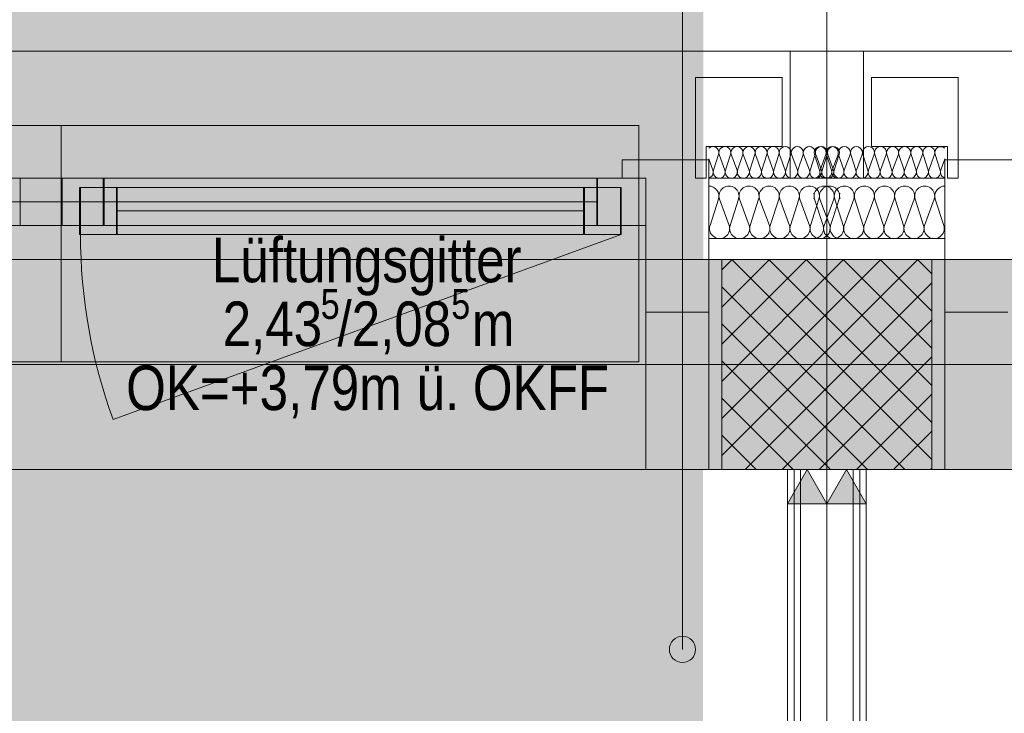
# Model space of a CAD drawing. Extents: x -720 to 300, y 62 to 1162.
# Tile 55 of 143: x -637 to -600, y 987 to 1013. Entities that reach past the tile are written whole.
import ezdxf
from ezdxf.lldxf.tags import DXFTag

# ---------------------------------------------------------------- set-up
doc = ezdxf.new("R2010")
doc.units = 0
doc.layers.get('0').update_dxf_attribs({"lineweight": 13})
for name, color, linetype, lineweight, true_color in [('00 -Bauelemente -Dämmung innen', 7, 'Continuous', 9, 0xff7fe6), ('00 -Bauelemente -Gipskarton', 7, 'Continuous', 9, 0xff7fe6), ('30 -33 Aussenwände- 3 Aussenstützen', 7, 'Continuous', 50, 0x0000dd), ('30 -33 Aussenwände- 7 Fassade_ Elemente', 7, 'Continuous', 9, 0x00aacc), ('30 -34 Innenwände- 2 nichttragend', 7, 'Continuous', 18, 0xff7fe6), ('30 -35 Decken- 1 Konstruktion-Träger- Stahlbeton', 7, 'Continuous', 13, 0x33aa00), ('70 -72 Beschriftung- 1 Beschriftung allgemein', 7, 'Continuous', 9, 0xff6633), ('70 -72 Beschriftung- 2 Beschriftung Bauteile', 7, 'Continuous', 9, 0x9999ff), ('70 -75 Raumstempel-2 Verweislinie', 7, 'Continuous', 9, 0xff6600), ('iwb_Layout BA_Markierung', 7, 'Continuous', 9, 0xbadcdc), ('iwb_Schraffur_Unterzug', 7, 'Continuous', 5, 0xffffcc)]:
    doc.layers.add(name, color=color, linetype=linetype, lineweight=lineweight, true_color=true_color)
doc.layers.add('70 -71 Achsen- 1 Gebäudeachsen', color=7, linetype='STRICHPUNKT2-A06G94018I', lineweight=18)
doc.layers.add('Keine-1', color=7, linetype='Continuous', lineweight=15)
doc.styles.get("Standard").update_dxf_attribs({"font": 'ARIALN.TTF'})
tags = doc.linetypes.add('fein_strichliert-A06G94028I', pattern=[4, 1, -2, 1]).pattern_tags.tags
tags[8:9] = [DXFTag(74, 4), DXFTag(75, 0), DXFTag(340, '0'), DXFTag(46, 0.0), DXFTag(50, 0.0), DXFTag(44, 0.0), DXFTag(45, 0.0)]
tags[6:7] = [DXFTag(74, 4), DXFTag(75, 0), DXFTag(340, '0'), DXFTag(46, 0.0), DXFTag(50, 0.0), DXFTag(44, 0.0), DXFTag(45, 0.0)]
tags[4:5] = [DXFTag(74, 4), DXFTag(75, 0), DXFTag(340, '0'), DXFTag(46, 0.0), DXFTag(50, 0.0), DXFTag(44, 0.0), DXFTag(45, 0.0)]
tags = doc.linetypes.add('STRICHPUNKT2-A06G94018I', pattern=[12.7, 6.35, -3.175, 0, -3.175]).pattern_tags.tags
tags[10:11] = [DXFTag(74, 4), DXFTag(75, 0), DXFTag(340, '0'), DXFTag(46, 0.0), DXFTag(50, 0.0), DXFTag(44, 0.0), DXFTag(45, 0.0)]
tags[8:9] = [DXFTag(74, 4), DXFTag(75, 0), DXFTag(340, '0'), DXFTag(46, 0.0), DXFTag(50, 0.0), DXFTag(44, 0.0), DXFTag(45, 0.0)]
tags[6:7] = [DXFTag(74, 4), DXFTag(75, 0), DXFTag(340, '0'), DXFTag(46, 0.0), DXFTag(50, 0.0), DXFTag(44, 0.0), DXFTag(45, 0.0)]
tags[4:5] = [DXFTag(74, 4), DXFTag(75, 0), DXFTag(340, '0'), DXFTag(46, 0.0), DXFTag(50, 0.0), DXFTag(44, 0.0), DXFTag(45, 0.0)]

# ---------------------------------------------------------------- blocks, each defined once
blk = doc.blocks.new('Polygon-A06G93ZT8I')
at = {"color": 0, "linetype": 'ByBlock', "lineweight": -2, "ltscale": 0.13}
blk.add_solid([(-611.222, 86.203), (-682.362, 86.014), (-611.055, 1083.814), (-682.362, 1083.814)], dxfattribs=at)
blk = doc.blocks.new('Referenz-A06G94038I')
at = {"layer": '00 -Bauelemente -Dämmung innen', "color": 0, "linetype": 'Continuous', "lineweight": -2, "ltscale": 0.13}
for p, q in [((-607.357, 995.912), (-607.357, 905.112)), ((-605.357, 995.912), (-605.357, 905.112))]:
    blk.add_line(p, q, dxfattribs=at)
at = {"layer": '00 -Bauelemente -Gipskarton', "color": 0, "linetype": 'Continuous', "lineweight": -2, "ltscale": 0.13}
for p, q in [((-607.857, 995.912), (-607.857, 905.612)), ((-607.607, 995.912), (-607.607, 905.362)), ((-607.357, 995.912), (-607.357, 905.112)), ((-605.357, 995.912), (-605.357, 905.112)), ((-605.107, 995.912), (-605.107, 905.362)), ((-604.857, 995.912), (-604.857, 905.612))]:
    blk.add_line(p, q, dxfattribs=at)
at = {"layer": '30 -33 Aussenwände- 3 Aussenstützen', "color": 0, "lineweight": -2}
for p, q in [((-610.357, 1003.515), (-609.96, 1003.912)), ((-610.357, 1002.101), (-608.546, 1003.912)), ((-610.357, 1000.686), (-607.132, 1003.912)), ((-610.357, 999.272), (-605.717, 1003.912)), ((-610.357, 997.858), (-604.303, 1003.912)), ((-610.357, 996.444), (-602.889, 1003.912)), ((-609.978, 1003.912), (-602.357, 996.292)), ((-608.564, 1003.912), (-602.357, 997.706)), ((-607.15, 1003.912), (-602.357, 999.12)), ((-605.735, 1003.912), (-602.357, 1000.534)), ((-604.321, 1003.912), (-602.357, 1001.948)), ((-602.907, 1003.912), (-602.357, 1003.363)), ((-609.475, 995.912), (-602.357, 1003.03)), ((-610.357, 1002.877), (-603.392, 995.912)), ((-608.061, 995.912), (-602.357, 1001.615)), ((-610.357, 1001.463), (-604.806, 995.912)), ((-606.357, 1000.912), (-606.357, 998.912)), ((-610.357, 1000.049), (-606.221, 995.912)), ((-606.646, 995.912), (-602.357, 1000.201)), ((-607.357, 999.912), (-605.357, 999.912)), ((-610.357, 998.635), (-607.635, 995.912)), ((-605.232, 995.912), (-602.357, 998.787)), ((-610.357, 997.22), (-609.049, 995.912)), ((-603.818, 995.912), (-602.357, 997.373)), ((-602.404, 995.912), (-602.357, 995.959))]:
    blk.add_line(p, q, dxfattribs=at)
at = {"layer": '30 -33 Aussenwände- 3 Aussenstützen', "color": 0, "linetype": 'Continuous', "lineweight": -2, "ltscale": 0.13}
for p, q in [((-602.357, 1003.912), (-610.357, 1003.912)), ((-610.357, 1003.912), (-610.357, 995.912)), ((-602.357, 995.912), (-602.357, 1003.912)), ((-610.357, 995.912), (-602.357, 995.912))]:
    blk.add_line(p, q, dxfattribs=at)
at = {"layer": '30 -33 Aussenwände- 7 Fassade_ Elemente', "color": 0, "linetype": 'Continuous', "lineweight": -2, "ltscale": 0.13}
for p, q in [((-682.362, 1011.852), (-607.757, 1011.852)), ((-607.757, 1007.012), (-607.757, 1011.852)), ((-607.757, 1011.852), (-607.757, 1007.012)), ((-604.957, 1007.012), (-604.957, 1011.852)), ((-604.957, 1011.852), (-604.957, 1007.012)), ((-455.757, 1011.852), (-604.957, 1011.852)), ((-608.057, 1010.852), (-611.357, 1010.852)), ((-611.357, 1010.852), (-611.357, 1007.012)), ((-608.057, 1008.212), (-608.057, 1010.852)), ((-604.657, 1010.852), (-601.357, 1010.852)), ((-604.657, 1008.212), (-604.657, 1010.852)), ((-601.357, 1010.852), (-601.357, 1007.012)), ((-610.957, 1007.012), (-610.957, 1008.212)), ((-610.957, 1008.212), (-608.057, 1008.212)), ((-610.675, 1007.312), (-610.483, 1007.912)), ((-610.46, 1007.912), (-610.238, 1007.312)), ((-610.216, 1007.312), (-610.023, 1007.912)), ((-610, 1007.912), (-609.779, 1007.312)), ((-609.756, 1007.312), (-609.563, 1007.912)), ((-609.541, 1007.912), (-609.319, 1007.312)), ((-609.297, 1007.312), (-609.104, 1007.912)), ((-609.081, 1007.912), (-608.859, 1007.312)), ((-608.837, 1007.312), (-608.644, 1007.912)), ((-608.622, 1007.912), (-608.4, 1007.312)), ((-608.377, 1007.312), (-608.184, 1007.912)), ((-608.162, 1007.912), (-607.94, 1007.312)), ((-607.918, 1007.312), (-607.725, 1007.912)), ((-607.702, 1007.912), (-607.481, 1007.312)), ((-607.458, 1007.312), (-607.265, 1007.912)), ((-607.243, 1007.912), (-607.021, 1007.312)), ((-606.998, 1007.312), (-606.806, 1007.912)), ((-606.636, 1007.312), (-606.828, 1007.912)), ((-606.783, 1007.912), (-606.561, 1007.312)), ((-606.391, 1007.912), (-606.613, 1007.312)), ((-606.539, 1007.312), (-606.346, 1007.912)), ((-606.176, 1007.312), (-606.369, 1007.912)), ((-606.323, 1007.912), (-606.102, 1007.312)), ((-605.932, 1007.912), (-606.153, 1007.312)), ((-606.079, 1007.312), (-605.886, 1007.912)), ((-605.716, 1007.312), (-605.909, 1007.912)), ((-605.472, 1007.912), (-605.694, 1007.312)), ((-605.257, 1007.312), (-605.45, 1007.912)), ((-605.012, 1007.912), (-605.234, 1007.312)), ((-604.797, 1007.312), (-604.99, 1007.912)), ((-604.553, 1007.912), (-604.775, 1007.312)), ((-601.757, 1008.212), (-604.657, 1008.212)), ((-604.337, 1007.312), (-604.53, 1007.912)), ((-604.093, 1007.912), (-604.315, 1007.312)), ((-603.878, 1007.312), (-604.071, 1007.912)), ((-603.634, 1007.912), (-603.855, 1007.312)), ((-603.418, 1007.312), (-603.611, 1007.912)), ((-603.174, 1007.912), (-603.396, 1007.312)), ((-602.959, 1007.312), (-603.151, 1007.912)), ((-602.714, 1007.912), (-602.936, 1007.312)), ((-602.499, 1007.312), (-602.692, 1007.912)), ((-602.255, 1007.912), (-602.476, 1007.312)), ((-602.039, 1007.312), (-602.232, 1007.912)), ((-601.757, 1007.012), (-601.757, 1008.212)), ((-610.857, 1007.712), (-614.157, 1007.712)), ((-614.157, 1007.712), (-614.157, 1007.012)), ((-610.698, 1007.312), (-610.857, 1007.743)), ((-610.857, 1001.912), (-610.857, 1007.712)), ((-602.017, 1007.312), (-601.857, 1007.743)), ((-601.857, 1001.912), (-601.857, 1007.712)), ((-601.857, 1007.712), (-598.557, 1007.712)), ((-635.491, 1007.012), (-657.724, 1007.012)), ((-637.091, 1005.212), (-637.091, 1007.012)), ((-637.091, 1007.012), (-635.491, 1007.012)), ((-613.257, 1007.012), (-635.491, 1007.012)), ((-635.491, 1007.012), (-635.491, 1005.212)), ((-635.491, 1007.012), (-633.891, 1007.012)), ((-635.491, 1007.012), (-635.491, 1005.212)), ((-633.891, 1007.012), (-633.891, 1005.212)), ((-615.091, 1007.012), (-615.091, 1005.212)), ((-613.257, 1007.012), (-615.091, 1007.012)), ((-614.157, 1007.012), (-613.257, 1007.012)), ((-613.257, 1005.212), (-613.257, 1007.012)), ((-613.257, 1007.012), (-613.257, 1001.912)), ((-613.257, 1005.212), (-613.257, 1007.012)), ((-611.357, 1007.012), (-610.957, 1007.012)), ((-610.857, 1007.012), (-610.857, 995.912)), ((-607.757, 1007.012), (-610.857, 1007.012)), ((-610.857, 1007.012), (-610.857, 1004.712)), ((-605.857, 1007.012), (-610.857, 1007.012)), ((-606.857, 1007.012), (-601.857, 1007.012)), ((-604.957, 1007.012), (-601.857, 1007.012)), ((-601.857, 1007.012), (-601.857, 995.912)), ((-601.857, 1007.012), (-601.857, 1004.712)), ((-601.357, 1007.012), (-601.757, 1007.012)), ((-634.791, 1006.662), (-633.391, 1006.662)), ((-634.791, 1004.862), (-634.791, 1006.662)), ((-634.791, 1006.662), (-634.791, 1004.862)), ((-614.191, 1006.662), (-634.791, 1006.662)), ((-633.391, 1006.662), (-633.391, 1004.862)), ((-615.591, 1004.862), (-615.591, 1006.662)), ((-615.591, 1006.662), (-614.191, 1006.662)), ((-614.191, 1004.862), (-614.191, 1006.662)), ((-614.191, 1006.662), (-614.191, 1004.862)), ((-637.091, 1006.112), (-655.891, 1006.112)), ((-610.488, 1006.212), (-610.809, 1005.212)), ((-610.081, 1005.212), (-610.45, 1006.212)), ((-609.722, 1006.212), (-610.043, 1005.212)), ((-609.315, 1005.212), (-609.684, 1006.212)), ((-608.956, 1006.212), (-609.277, 1005.212)), ((-608.548, 1005.212), (-608.918, 1006.212)), ((-608.19, 1006.212), (-608.511, 1005.212)), ((-607.782, 1005.212), (-608.152, 1006.212)), ((-607.424, 1006.212), (-607.745, 1005.212)), ((-607.016, 1005.212), (-607.386, 1006.212)), ((-606.658, 1006.212), (-606.979, 1005.212)), ((-606.823, 1006.212), (-606.502, 1005.212)), ((-606.25, 1005.212), (-606.62, 1006.212)), ((-606.464, 1005.212), (-606.095, 1006.212)), ((-605.891, 1006.212), (-606.213, 1005.212)), ((-606.057, 1006.212), (-605.736, 1005.212)), ((-605.698, 1005.212), (-605.329, 1006.212)), ((-605.291, 1006.212), (-604.97, 1005.212)), ((-604.932, 1005.212), (-604.563, 1006.212)), ((-604.525, 1006.212), (-604.204, 1005.212)), ((-604.166, 1005.212), (-603.797, 1006.212)), ((-603.759, 1006.212), (-603.438, 1005.212)), ((-603.4, 1005.212), (-603.031, 1006.212)), ((-602.993, 1006.212), (-602.672, 1005.212)), ((-602.634, 1005.212), (-602.264, 1006.212)), ((-602.227, 1006.212), (-601.906, 1005.212)), ((-633.391, 1005.762), (-615.591, 1005.762)), ((-657.724, 1005.212), (-635.491, 1005.212)), ((-635.491, 1005.212), (-637.091, 1005.212)), ((-635.491, 1005.212), (-613.257, 1005.212)), ((-633.891, 1005.212), (-635.491, 1005.212)), ((-615.091, 1005.212), (-613.257, 1005.212)), ((-633.391, 1004.862), (-634.791, 1004.862)), ((-634.791, 1004.862), (-614.191, 1004.862)), ((-614.191, 1004.862), (-615.591, 1004.862)), ((-610.857, 1004.712), (-605.857, 1004.712)), ((-601.857, 1004.712), (-606.857, 1004.712)), ((-613.257, 995.912), (-613.257, 1001.912)), ((-613.257, 1001.912), (-610.857, 1001.912)), ((-610.857, 1001.912), (-610.857, 995.912)), ((-599.457, 1001.912), (-601.857, 1001.912)), ((-601.857, 995.912), (-601.857, 1001.912)), ((-606.357, 1000.912), (-606.357, 998.912)), ((-607.357, 999.912), (-605.357, 999.912)), ((-610.857, 995.912), (-682.362, 995.912)), ((-610.857, 995.912), (-613.257, 995.912)), ((-599.457, 995.912), (-601.857, 995.912)), ((-601.857, 995.912), (-458.857, 995.912))]:
    blk.add_line(p, q, dxfattribs=at)
at = {"layer": '30 -33 Aussenwände- 7 Fassade_ Elemente', "color": 0, "lineweight": -2}
for p, q in [((-657.524, 1009.012), (-613.524, 1009.012)), ((-657.524, 1009.012), (-635.524, 1009.012)), ((-635.524, 1009.012), (-613.524, 1009.012)), ((-635.524, 1009.012), (-635.524, 1007.012)), ((-613.524, 1009.012), (-613.524, 1007.012)), ((-655.924, 1007.012), (-615.124, 1007.012)), ((-635.524, 1007.012), (-637.124, 1007.012)), ((-635.524, 1005.212), (-635.524, 1007.012)), ((-635.524, 1007.012), (-633.924, 1007.012)), ((-633.924, 1007.012), (-615.124, 1007.012)), ((-633.924, 1007.012), (-633.924, 1005.212)), ((-613.524, 1007.012), (-615.124, 1007.012)), ((-615.124, 1007.012), (-615.124, 1005.212)), ((-613.524, 1005.212), (-613.524, 1007.012)), ((-634.824, 1004.862), (-634.824, 1006.662)), ((-634.824, 1006.662), (-633.424, 1006.662)), ((-633.424, 1006.662), (-615.624, 1006.662)), ((-633.424, 1006.662), (-633.424, 1004.862)), ((-615.624, 1006.662), (-614.224, 1006.662)), ((-615.624, 1006.662), (-615.624, 1004.862)), ((-614.224, 1004.862), (-614.224, 1006.662)), ((-615.124, 1006.112), (-655.924, 1006.112)), ((-633.424, 1005.762), (-615.624, 1005.762)), ((-615.124, 1005.212), (-655.924, 1005.212)), ((-637.124, 1005.212), (-635.524, 1005.212)), ((-635.524, 1005.212), (-635.524, 1000.012)), ((-633.924, 1005.212), (-635.524, 1005.212)), ((-615.124, 1005.212), (-613.524, 1005.212)), ((-613.524, 1000.012), (-613.524, 1005.212)), ((-633.424, 1004.862), (-634.824, 1004.862)), ((-615.624, 1004.862), (-633.424, 1004.862)), ((-614.224, 1004.862), (-615.624, 1004.862)), ((-657.524, 1000.012), (-635.524, 1000.012)), ((-657.524, 1000.012), (-613.524, 1000.012)), ((-635.524, 1000.012), (-613.524, 1000.012))]:
    blk.add_line(p, q, dxfattribs=at)
at = {"layer": '30 -33 Aussenwände- 7 Fassade_ Elemente', "color": 0, "linetype": 'fein_strichliert-A06G94028I', "lineweight": -2, "ltscale": 0.13}
blk.add_line((-614.191, 1004.862), (-633.548, 997.817), dxfattribs=at)
at = {"layer": '30 -33 Aussenwände- 7 Fassade_ Elemente', "color": 0, "linetype": 'Continuous', "lineweight": -2, "ltscale": 0.13}
for centre, major_axis, end_param in [((-610.701, 1007.983), (0.219, -0.07), 2.630521), ((-610.242, 1007.983), (0.219, -0.07), 3.765224), ((-610.242, 1007.983), (-0.135, 0.186), 1.255075), ((-610.242, 1007.983), (0.135, 0.186), 1.255075), ((-610.242, 1007.983), (0.219, -0.07), 1.255075), ((-609.782, 1007.983), (0.219, -0.07), 3.765224), ((-609.782, 1007.983), (-0.135, 0.186), 1.255075), ((-609.782, 1007.983), (0.135, 0.186), 1.255075), ((-609.782, 1007.983), (0.219, -0.07), 1.255075), ((-609.322, 1007.983), (0.219, -0.07), 3.765224), ((-608.863, 1007.983), (0.219, -0.07), 3.765224), ((-608.403, 1007.983), (0.219, -0.07), 3.765224), ((-607.943, 1007.983), (0.219, -0.07), 3.765224), ((-607.484, 1007.983), (0.219, -0.07), 3.765224), ((-607.024, 1007.983), (0.219, -0.07), 3.765224), ((-606.61, 1007.983), (0.219, -0.07), 3.765224), ((-606.565, 1007.983), (0.219, -0.07), 3.765224), ((-606.15, 1007.983), (0.219, -0.07), 3.765224), ((-606.105, 1007.983), (0.219, -0.07), 3.765224), ((-605.691, 1007.983), (0.219, -0.07), 3.765224), ((-605.231, 1007.983), (0.219, -0.07), 3.765224), ((-604.771, 1007.983), (0.219, -0.07), 3.765224), ((-604.312, 1007.983), (0.219, -0.07), 3.765224), ((-603.852, 1007.983), (0.219, -0.07), 3.765224), ((-603.392, 1007.983), (0.219, -0.07), 3.765224), ((-602.933, 1007.983), (0.219, -0.07), 3.765224), ((-602.933, 1007.983), (-0.135, 0.186), 1.255075), ((-602.933, 1007.983), (0.135, 0.186), 1.255075), ((-602.933, 1007.983), (0.219, -0.07), 1.255075), ((-602.473, 1007.983), (0.219, -0.07), 3.765224), ((-602.473, 1007.983), (-0.135, 0.186), 1.255075), ((-602.473, 1007.983), (0.135, 0.186), 1.255075), ((-602.473, 1007.983), (0.219, -0.07), 1.255075), ((-602.014, 1007.983), (0.156, 0.168), 2.630521), ((-610.917, 1007.242), (0.059, -0.222), 1.621785), ((-610.457, 1007.242), (-0.219, 0.07), 1.254884), ((-610.457, 1007.242), (0.135, -0.186), 1.254884), ((-609.997, 1007.242), (-0.219, 0.07), 1.254884), ((-609.997, 1007.242), (-0.219, 0.07), 3.764652), ((-609.997, 1007.242), (0.135, -0.186), 1.254884), ((-609.538, 1007.242), (-0.219, 0.07), 3.764652), ((-609.538, 1007.242), (-0.219, 0.07), 1.254884), ((-609.538, 1007.242), (0.135, -0.186), 1.254884), ((-609.078, 1007.242), (-0.219, 0.07), 3.764652), ((-608.618, 1007.242), (-0.219, 0.07), 3.764652), ((-608.159, 1007.242), (-0.219, 0.07), 3.764652), ((-607.699, 1007.242), (-0.219, 0.07), 3.764652), ((-607.239, 1007.242), (-0.219, 0.07), 3.764652), ((-606.78, 1007.242), (-0.219, 0.07), 3.764652), ((-606.854, 1007.242), (-0.003, -0.23), 1.896254), ((-606.395, 1007.242), (-0.219, 0.07), 3.764652), ((-606.32, 1007.242), (-0.219, 0.07), 3.764652), ((-605.935, 1007.242), (-0.219, 0.07), 3.764652), ((-605.861, 1007.242), (-0.219, 0.07), 1.896254), ((-605.475, 1007.242), (-0.219, 0.07), 3.764652), ((-605.016, 1007.242), (-0.219, 0.07), 3.764652), ((-604.556, 1007.242), (-0.219, 0.07), 3.764652), ((-604.096, 1007.242), (-0.219, 0.07), 3.764652), ((-603.637, 1007.242), (-0.219, 0.07), 3.764652), ((-603.177, 1007.242), (-0.219, 0.07), 3.764652), ((-603.177, 1007.242), (-0.219, 0.07), 1.254884), ((-603.177, 1007.242), (0.135, -0.186), 1.254884), ((-602.717, 1007.242), (-0.219, 0.07), 3.764652), ((-602.717, 1007.242), (-0.219, 0.07), 1.254884), ((-602.717, 1007.242), (0.135, -0.186), 1.254884), ((-602.258, 1007.242), (-0.219, 0.07), 1.254884), ((-602.258, 1007.242), (0.135, -0.186), 1.254884), ((-601.798, 1007.242), (-0.219, 0.07), 1.621785), ((-610.457, 1007.242), (-0.135, -0.186), 1.254884), ((-609.997, 1007.242), (-0.135, -0.186), 1.254884), ((-609.538, 1007.242), (-0.135, -0.186), 1.254884), ((-603.177, 1007.242), (-0.135, -0.186), 1.254884), ((-602.717, 1007.242), (-0.135, -0.186), 1.254884), ((-602.258, 1007.242), (-0.135, -0.186), 1.254884), ((-610.852, 1006.329), (0.364, -0.117), 1.896254), ((-610.086, 1006.329), (0.364, -0.117), 3.764652), ((-609.32, 1006.329), (0.364, -0.117), 3.764652), ((-608.554, 1006.329), (0.364, -0.117), 3.764652), ((-607.788, 1006.329), (0.364, -0.117), 3.764652), ((-607.788, 1006.329), (-0.225, 0.31), 1.254884), ((-607.788, 1006.329), (0.225, 0.31), 1.254884), ((-607.788, 1006.329), (0.364, -0.117), 1.254884), ((-607.022, 1006.329), (0.364, -0.117), 3.764652), ((-607.022, 1006.329), (-0.225, 0.31), 1.254884), ((-607.022, 1006.329), (0.225, 0.31), 1.254884), ((-606.459, 1006.329), (-0.225, 0.31), 1.254884), ((-607.225, 1006.329), (0.368, -0.106), 0.561694), ((-607.022, 1006.329), (0.364, -0.117), 1.254884), ((-606.459, 1006.329), (0.225, 0.31), 1.254884), ((-606.256, 1006.329), (-0.225, 0.31), 1.254884), ((-606.256, 1006.329), (0.225, 0.31), 1.254884), ((-606.459, 1006.329), (0.364, -0.117), 1.254884), ((-605.693, 1006.329), (0.364, -0.117), 3.764652), ((-605.693, 1006.329), (-0.225, 0.31), 1.254884), ((-606.256, 1006.329), (0.364, -0.117), 1.254884), ((-605.693, 1006.329), (0.225, 0.31), 1.254884), ((-605.49, 1006.329), (-0.368, 0.106), 0.561694), ((-605.693, 1006.329), (0.364, -0.117), 1.254884), ((-604.927, 1006.329), (0.364, -0.117), 3.764652), ((-604.927, 1006.329), (-0.225, 0.31), 1.254884), ((-604.927, 1006.329), (0.225, 0.31), 1.254884), ((-604.927, 1006.329), (0.364, -0.117), 1.254884), ((-604.161, 1006.329), (0.364, -0.117), 3.764652), ((-603.395, 1006.329), (0.364, -0.117), 3.764652), ((-602.629, 1006.329), (0.364, -0.117), 3.764652), ((-601.863, 1006.329), (0.005, 0.383), 1.896254), ((-610.445, 1005.095), (-0.364, 0.117), 3.765224), ((-609.679, 1005.095), (-0.364, 0.117), 3.765224), ((-608.913, 1005.095), (-0.364, 0.117), 3.765224), ((-608.147, 1005.095), (-0.364, 0.117), 3.765224), ((-607.381, 1005.095), (-0.364, 0.117), 3.765224), ((-607.381, 1005.095), (-0.364, 0.117), 1.255075), ((-607.381, 1005.095), (0.225, -0.31), 1.255075), ((-606.615, 1005.095), (-0.364, 0.117), 3.765224), ((-606.615, 1005.095), (-0.364, 0.117), 1.255075), ((-606.866, 1005.095), (0.009, -0.383), 1.859564), ((-606.1, 1005.095), (-0.364, 0.117), 3.765224), ((-606.1, 1005.095), (-0.364, 0.117), 1.255075), ((-606.615, 1005.095), (0.225, -0.31), 1.255075), ((-605.849, 1005.095), (-0.364, 0.117), 1.859564), ((-606.1, 1005.095), (0.225, -0.31), 1.255075), ((-605.334, 1005.095), (-0.364, 0.117), 3.765224), ((-605.334, 1005.095), (-0.364, 0.117), 1.255075), ((-605.334, 1005.095), (0.225, -0.31), 1.255075), ((-604.568, 1005.095), (-0.364, 0.117), 3.765224), ((-603.802, 1005.095), (-0.364, 0.117), 3.765224), ((-603.036, 1005.095), (-0.364, 0.117), 3.765224), ((-602.27, 1005.095), (-0.364, 0.117), 3.765224), ((-607.381, 1005.095), (-0.225, -0.31), 1.255075), ((-606.615, 1005.095), (-0.225, -0.31), 1.255075), ((-606.1, 1005.095), (-0.225, -0.31), 1.255075), ((-605.334, 1005.095), (-0.225, -0.31), 1.255075)]:
    blk.add_ellipse(centre, major_axis=major_axis, ratio=1, start_param=0, end_param=end_param, dxfattribs=at)
at = {"layer": '30 -33 Aussenwände- 7 Fassade_ Elemente', "color": 0, "linetype": 'fein_strichliert-A06G94028I', "lineweight": -2, "ltscale": 0.13}
blk.add_ellipse((-614.191, 1004.862), major_axis=(-20.6, 0), ratio=1, start_param=0, end_param=0.349066, dxfattribs=at)
at = {"layer": '30 -34 Innenwände- 2 nichttragend', "color": 0, "linetype": 'Continuous', "lineweight": -2, "ltscale": 0.13}
for p, q in [((-607.857, 995.912), (-607.857, 905.612)), ((-607.857, 995.912), (-604.857, 995.912)), ((-604.857, 995.912), (-604.857, 905.612))]:
    blk.add_line(p, q, dxfattribs=at)
at = {"layer": '30 -35 Decken- 1 Konstruktion-Träger- Stahlbeton', "color": 0, "linetype": 'fein_strichliert-A06G94028I', "lineweight": -2, "ltscale": 0.13}
for p, q in [((-306.357, 1003.912), (-682.362, 1003.912)), ((-306.357, 995.912), (-682.362, 995.912))]:
    blk.add_line(p, q, dxfattribs=at)
at = {"layer": '70 -71 Achsen- 1 Gebäudeachsen', "color": 0, "linetype": 'STRICHPUNKT2-A06G94018I', "lineweight": -2, "ltscale": 0.13}
for p, q in [((-606.357, 1084.852), (-606.357, 85.412)), ((-682.362, 999.912), (76.456, 999.912))]:
    blk.add_line(p, q, dxfattribs=at)
at = {"layer": '70 -72 Beschriftung- 2 Beschriftung Bauteile', "color": 0, "lineweight": -2}
for p, q in [((-607.857, 994.613), (-607.107, 995.912)), ((-607.107, 995.912), (-606.357, 994.613)), ((-606.357, 994.613), (-605.607, 995.912)), ((-605.607, 995.912), (-604.857, 994.613)), ((-606.357, 994.613), (-607.857, 994.613)), ((-604.857, 994.613), (-606.357, 994.613))]:
    blk.add_line(p, q, dxfattribs=at)
for points in [[(-607.107, 994.613), (-607.857, 994.613), (-607.107, 995.912)], [(-607.107, 994.613), (-607.107, 995.912), (-606.357, 994.613)], [(-605.607, 994.613), (-606.357, 994.613), (-605.607, 995.912)], [(-605.607, 994.613), (-605.607, 995.912), (-604.857, 994.613)]]:
    blk.add_solid(points, dxfattribs=at)
at = {"layer": '70 -75 Raumstempel-2 Verweislinie', "color": 0, "linetype": 'Continuous', "lineweight": -2, "ltscale": 0.13}
blk.add_line((-611.858, 1104.852), (-611.858, 989.062), dxfattribs=at)
at = {"layer": '70 -75 Raumstempel-2 Verweislinie', "color": 0, "linetype": 'ByBlock', "lineweight": -2, "ltscale": 0.13}
blk.add_circle((-611.858, 989.062), 0.5, dxfattribs=at)
at = {"layer": 'Keine-1', "color": 0, "linetype": 'fein_strichliert-A06G94028I', "lineweight": -2, "ltscale": 0.13}
blk.add_line((-682.362, 1011.851), (76.456, 1011.851), dxfattribs=at)
at = {"layer": '70 -72 Beschriftung- 1 Beschriftung allgemein', "color": 0, "linetype": 'Continuous', "lineweight": -2, "ltscale": 0.13, "attachment_point": 1}
for s, insert, char_height in [('{\\fArial Narrow;Lüftungsgitter}', (-629.789, 1004.747), 1.7), ('{\\fArial Narrow;5}', (-625.64, 1002.785), 1.13339), ('{\\fArial Narrow;5}', (-620.666, 1002.785), 1.13339), ('{\\fArial Narrow;2,43}', (-629.376, 1002.313), 1.7), ('{\\fArial Narrow;/2,08}', (-625.002, 1002.313), 1.7), ('{\\fArial Narrow;m}', (-619.882, 1002.313), 1.7), ('{\\fArial Narrow;OK=+3,79m}', (-633.054, 999.877), 1.7), ('{\\fArial Narrow;ü.}', (-621.988, 999.877), 1.7), ('{\\fArial Narrow;OKFF}', (-619.846, 999.877), 1.7)]:
    blk.add_mtext(s, dxfattribs=dict(at, insert=insert, char_height=char_height))
blk = doc.blocks.new('Referenz-A06G94058I')
at = {"layer": 'iwb_Schraffur_Unterzug', "linetype": 'Continuous', "ltscale": 0.13}
for points in [[(-682.362, 1003.912), (76.456, 1003.912), (76.456, 1001.73)], [(-682.362, 1003.912), (76.456, 1001.73), (-682.362, 1000.863)], [(-682.362, 1000.863), (76.456, 1001.73), (76.456, 998.094)], [(-682.362, 1000.863), (76.456, 998.094), (-682.362, 998.961)], [(-682.362, 998.961), (76.456, 998.094), (76.456, 995.912)], [(-682.362, 998.961), (76.456, 995.912), (-682.362, 995.912)]]:
    blk.add_solid(points, dxfattribs=at)

msp = doc.modelspace()

# ---------------------------------------------------------------- block references
at = {"color": 8, "lineweight": 13, "ltscale": 0.13, "true_color": 0x808080}
msp.add_blockref('Referenz-A06G94038I', (0, 0), dxfattribs=at)
at = {"color": 8, "lineweight": 25, "ltscale": 0.25, "true_color": 0x808080}
msp.add_blockref('Referenz-A06G94058I', (0, 0), dxfattribs=at)
at = {"layer": 'iwb_Layout BA_Markierung', "ltscale": 0.13}
msp.add_blockref('Polygon-A06G93ZT8I', (0, 0), dxfattribs=at)

doc.saveas('drawing.dxf')
